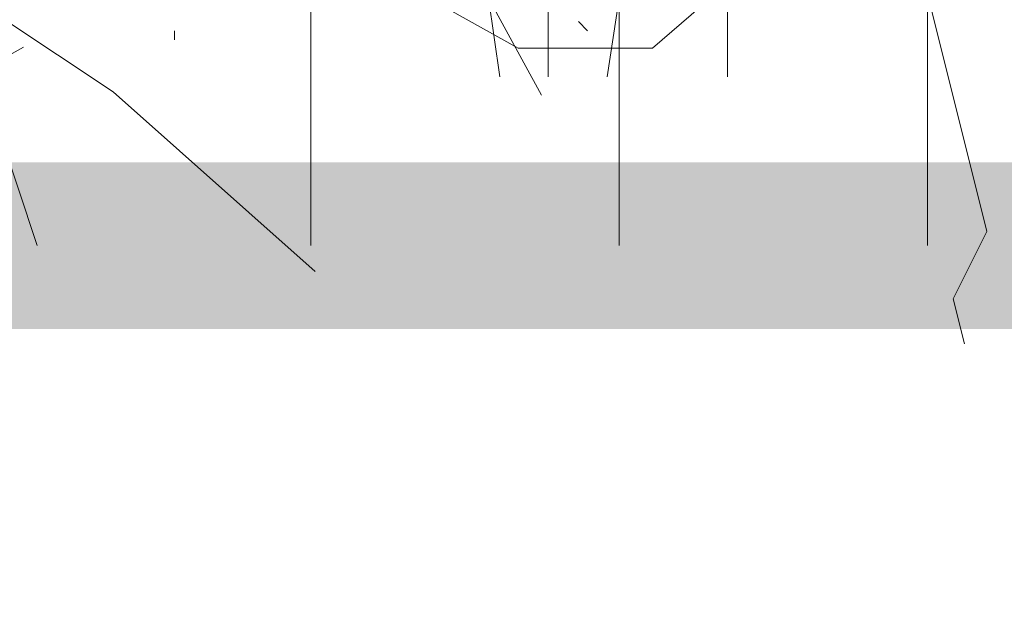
# Model space of a CAD drawing. Header units: millimetres. Extents: x 16698 to 93787, y -21104 to 39413.
# Tile 50 of 256: x 23498 to 23515, y 9741 to 9751. Entities that reach past the tile are written whole.
import ezdxf

# ---------------------------------------------------------------- set-up
doc = ezdxf.new("R2010")
doc.units = ezdxf.units.MM
for name, color, linetype, lineweight in [('__MODUS_ŚCIANY', 2, 'Continuous', 35), ('_MODUS - zielen', 66, 'Continuous', 9), ('Hatch', 4, 'Continuous', 5)]:
    doc.layers.add(name, color=color, linetype=linetype, lineweight=lineweight)

msp = doc.modelspace()

# ---------------------------------------------------------------- hatches: boundary and pattern name
at = {"layer": 'Hatch', "ltscale": 2, "true_color": 0xc7c7c7}
h = msp.add_hatch(dxfattribs=at)
h.set_pattern_fill('GRATE', color=9, scale=7, angle=90)
h.paths.add_polyline_path([(23182.90184, 9824.23322), (23670.94642, 9824.23322), (23670.94642, 9747.23322), (23182.90184, 9747.23322)])

# ---------------------------------------------------------------- linework, layer by layer
at = {"layer": '__MODUS_ŚCIANY', "ltscale": 2, "const_width": 3}
msp.add_lwpolyline([(22482.72843, 9742.23322), (23135.03227, 9742.23322), (23219.34561, 9747.23322), (23815.53999, 9747.23322)], dxfattribs=at)
at = {"layer": '_MODUS - zielen', "transparency": 33554687}
for p, q in [((23508.28933, 9750.27796), (23509.43248, 9757.79838)), ((23507.22385, 9750.27796), (23507.22385, 9755.57669)), ((23510.45499, 9750.27796), (23510.45499, 9755.57669)), ((23506.35183, 9750.27796), (23505.71053, 9754.8065))]:
    msp.add_line(p, q, dxfattribs=at)
for points in [[(23512.70585, 9759.41143), (23513.31281, 9758.19869), (23514.12069, 9751.52866), (23515.13147, 9747.48609), (23514.52556, 9746.27334), (23514.72753, 9745.4648)], [(23503.44654, 9755.34281), (23503.64851, 9754.13006), (23503.24457, 9752.71522), (23506.68018, 9750.79492), (23509.10593, 9750.79492), (23511.32866, 9752.71522), (23511.32866, 9752.91732)], [(23496.35207, 9752.02477), (23499.38373, 9750.00361), (23503.02236, 9746.76958)], [(23507.10598, 9749.94704), (23506.11319, 9751.76714), (23506.11319, 9751.76714)], [(23507.93329, 9751.10528), (23507.76783, 9751.27075), (23507.76783, 9751.27075)], [(23500.48744, 9750.93982), (23500.48744, 9751.10528), (23500.48744, 9751.10528)], [(23497.76691, 9750.81202), (23492.51147, 9747.88121), (23490.28782, 9747.88121), (23488.87297, 9748.48765), (23486.65024, 9748.48765), (23485.55916, 9747.23322)], [(23496.95798, 9750.40782), (23498.01629, 9747.23322)]]:
    msp.add_lwpolyline(points, dxfattribs=at)

doc.saveas('drawing.dxf')
